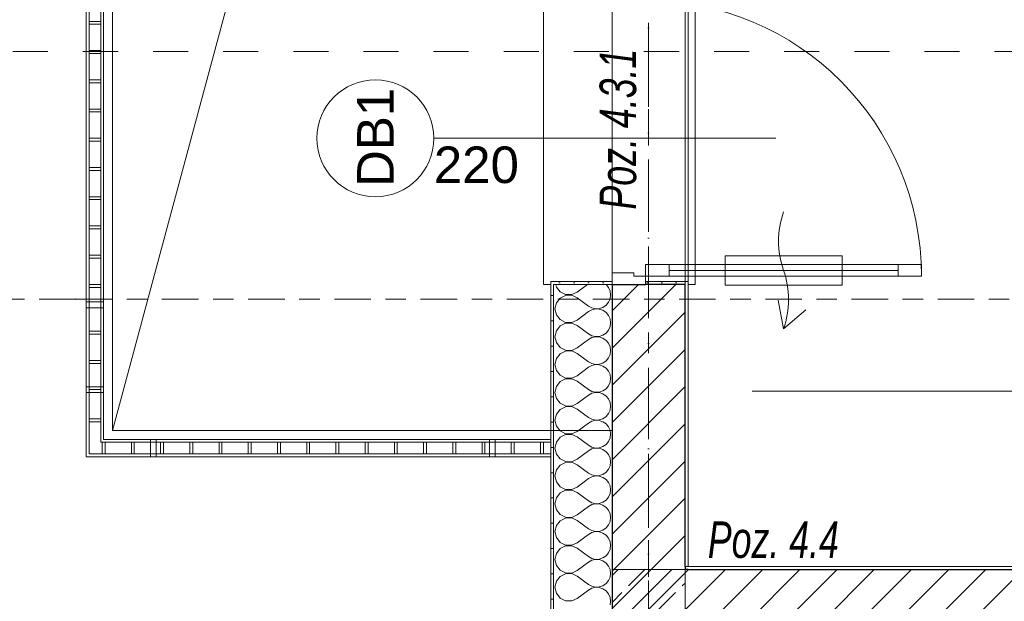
# Model space of a CAD drawing. Header units: millimetres. Extents: x -52968 to 399385, y -141133 to 110561.
# Tile 40 of 146: x 62953 to 66323, y -108477 to -106487. Entities that reach past the tile are written whole.
import ezdxf

# ---------------------------------------------------------------- set-up
doc = ezdxf.new("R2010")
doc.units = ezdxf.units.MM
for name, pattern in [('SIM-Wegliniec-21.07.2025-Parter$0$Kropki i Kreski', [360, 180, -90, 0, -90]), ('SIM-Wegliniec-21.07.2025-Parter$0$Przerywana', [240, 120, -120]), ('SIM-Wegliniec-21.07.2025-Parter$0$Przerywana długa', [390, 250, -140]), ('SIM-Wegliniec-21.07.2025-Parter$0$Przerywana podwójnie', [295, 125, -50, 70, -50]), ('SIM-Wegliniec-21.07.2025-Parter$0$SIM-Wegliniec-11.03.2025-Parter$0$Przerywana podwójnie', [295, 125, -50, 70, -50])]:
    doc.linetypes.add(name, pattern=pattern)
doc.layers.add('_xref', color=250, linetype='Continuous')
for name, color, linetype, lineweight in [('SIM-Wegliniec-21.07.2025-Parter$0$A-Przekroje-PB_Nr_pióra__5', 250, 'Continuous', 0), ('SIM-Wegliniec-21.07.2025-Parter$0$Nowe_A-Balkony_Nr_pióra__89', 250, 'Continuous', 0), ('SIM-Wegliniec-21.07.2025-Parter$0$Nowe_A-Balustrady_Nr_pióra__11', 250, 'Continuous', 0), ('SIM-Wegliniec-21.07.2025-Parter$0$Nowe_A-Balustrady_Nr_pióra__91', 250, 'Continuous', 0), ('SIM-Wegliniec-21.07.2025-Parter$0$Nowe_A-Belki-Wieniec_Nr_pióra__69', 250, 'Continuous', 0), ('SIM-Wegliniec-21.07.2025-Parter$0$Nowe_A-Belki-Wieniec_Nr_pióra__90', 250, 'Continuous', 0), ('SIM-Wegliniec-21.07.2025-Parter$0$Nowe_A-Konstrukcja Opis_Nr_pióra__58', 250, 'Continuous', 0), ('SIM-Wegliniec-21.07.2025-Parter$0$Nowe_A-Konstrukcja_Nr_pióra__1', 250, 'Continuous', 0), ('SIM-Wegliniec-21.07.2025-Parter$0$Nowe_A-Meble-Kuchnia_Nr_pióra__4', 250, 'Continuous', 0), ('SIM-Wegliniec-21.07.2025-Parter$0$Nowe_A-Osi_Nr_pióra__20', 250, 'Continuous', 0), ('SIM-Wegliniec-21.07.2025-Parter$0$Nowe_A-Posadzki_Nr_pióra__89', 250, 'Continuous', 0), ('SIM-Wegliniec-21.07.2025-Parter$0$Nowe_A-Płyta-Grunt_Nr_pióra__89', 250, 'Continuous', 0), ('SIM-Wegliniec-21.07.2025-Parter$0$Nowe_A-Strefy-Parter_Nr_pióra__94', 250, 'Continuous', 0), ('SIM-Wegliniec-21.07.2025-Parter$0$Nowe_A-Ściany-Wewnętrzne', 250, 'Continuous', 0), ('SIM-Wegliniec-21.07.2025-Parter$0$Nowe_A-Ściany-Wewnętrzne_Nr_pióra__27', 250, 'Continuous', 0), ('SIM-Wegliniec-21.07.2025-Parter$0$Nowe_A-Ściany-Wewnętrzne_Nr_pióra__47', 250, 'Continuous', 0), ('SIM-Wegliniec-21.07.2025-Parter$0$Nowe_A-Ściany-Zewnętrzne', 250, 'Continuous', 0), ('SIM-Wegliniec-21.07.2025-Parter$0$Nowe_A-Ściany-Zewnętrzne_Nr_pióra__174', 250, 'Continuous', 0), ('SIM-Wegliniec-21.07.2025-Parter$0$Nowe_A-Ściany-Zewnętrzne_Nr_pióra__27', 250, 'Continuous', 0), ('SIM-Wegliniec-21.07.2025-Parter$0$Nowe_A-Ściany-Zewnętrzne_Nr_pióra__47', 250, 'Continuous', 0), ('SIM-Wegliniec-21.07.2025-Parter$0$Nowe_A-Ściany-Zewnętrzne_Nr_pióra__67', 250, 'Continuous', 0), ('SIM-Wegliniec-21.07.2025-Parter$0$Nowe_Drzwi Archicad_Nr_pióra__20', 250, 'Continuous', 0), ('SIM-Wegliniec-21.07.2025-Parter$0$Nowe_Drzwi Archicad_Nr_pióra__23', 250, 'Continuous', 0), ('SIM-Wegliniec-21.07.2025-Parter$0$Nowe_Drzwi Archicad_Nr_pióra__27', 250, 'Continuous', 0), ('SIM-Wegliniec-21.07.2025-Parter$0$Nowe_Drzwi Archicad_Nr_pióra__3', 250, 'Continuous', 0), ('SIM-Wegliniec-21.07.2025-Parter$0$Nowe_Drzwi Archicad_Nr_pióra__47', 250, 'Continuous', 0), ('SIM-Wegliniec-21.07.2025-Parter$0$Nowe_SIM-Wegliniec-11.03.2025-Parter$0$Nowe_A-Osi_Nr_pióra__20_Nr_pióra__1', 250, 'Continuous', 0), ('SIM-Wegliniec-21.07.2025-Parter$0$Nowe_Znaczniki drzwi Archicada_Nr_pióra__2', 250, 'Continuous', 0), ('SIM-Wegliniec-21.07.2025-Parter$0$Nowe_Znaczniki drzwi Archicada_Nr_pióra__45', 250, 'Continuous', 0), ('SIM-Wegliniec-21.07.2025-Parter$0$Nowe_Znaczniki drzwi Archicada_Nr_pióra__7', 250, 'Continuous', 0)]:
    doc.layers.add(name, color=color, linetype=linetype, lineweight=lineweight)
doc.styles.add('SIM-Wegliniec-21.07.2025-Parter$0$STYL_AUTOMATYCZNY_1', font='arial.ttf')
doc.styles.add('SIM-Wegliniec-21.07.2025-Parter$0$STYL_AUTOMATYCZNY_6', font='arial.ttf', dxfattribs={"width": 0.7})
pattern_1 = [(0, (0, 0), (0, 86.60254), [0, -50]), (0, (25, 43.3), (0, 86.60254), [0, -50])]
pattern_2 = [(45, (0, 0), (-63.63961, 63.63961), [])]

# ---------------------------------------------------------------- blocks, each defined once
blk = doc.blocks.new('SIM-Wegliniec-21.07.2025-Parter')
at = {"layer": 'SIM-Wegliniec-21.07.2025-Parter$0$Nowe_A-Konstrukcja_Nr_pióra__1', "linetype": 'Continuous', "lineweight": 13}
h = blk.add_hatch(dxfattribs=at)
h.set_pattern_fill('Beton_zbrojony', color=256, style=0, pattern_type=2)
h.set_pattern_definition([(45, (0, 0), (-91.92388, 91.92388), []), (45, (-45.96, 45.96), (-91.92388, 91.92388), [97.5, -32.5])])
h.paths.add_polyline_path([(65230.1, -108367.6), (64980.1, -108367.6), (64980.1, -108617.6), (65230.1, -108617.6)])
at = {"layer": 'SIM-Wegliniec-21.07.2025-Parter$0$Nowe_A-Ściany-Wewnętrzne', "linetype": 'Continuous', "lineweight": 0, "true_color": 0x000000}
h = blk.add_hatch(dxfattribs=at)
h.set_pattern_fill('Tynk', color=18, style=0, pattern_type=2)
h.set_pattern_definition(pattern_1)
h.paths.add_polyline_path([(65240.1, -108367.6), (65240.1, -108357.6), (65230.1, -108357.6), (65230.1, -108367.6)])
at = {"layer": 'SIM-Wegliniec-21.07.2025-Parter$0$Nowe_A-Ściany-Wewnętrzne', "linetype": 'Continuous', "lineweight": 0}
h = blk.add_hatch(dxfattribs=at)
h.set_pattern_fill('Bloczki_ceramiczne', color=256, style=0, pattern_type=2)
h.set_pattern_definition(pattern_2)
h.paths.add_polyline_path([(65240.1, -108617.6), (65240.1, -108367.6), (65230.1, -108367.6), (65230.1, -108617.6)])
at = {"layer": 'SIM-Wegliniec-21.07.2025-Parter$0$Nowe_A-Ściany-Wewnętrzne', "linetype": 'Continuous', "lineweight": 0, "true_color": 0x000000}
h = blk.add_hatch(dxfattribs=at)
h.set_pattern_fill('Tynk', color=18, style=0, pattern_type=2)
h.set_pattern_definition(pattern_1)
h.paths.add_polyline_path([(68415.1, -108357.6), (65240.1, -108357.6), (65240.1, -108367.6), (68415.1, -108367.6)])
at = {"layer": 'SIM-Wegliniec-21.07.2025-Parter$0$Nowe_A-Ściany-Wewnętrzne', "linetype": 'Continuous', "lineweight": 0}
h = blk.add_hatch(dxfattribs=at)
h.set_pattern_fill('Bloczki_ceramiczne', color=256, style=0, pattern_type=2)
h.set_pattern_definition(pattern_2)
h.paths.add_polyline_path([(67550.1, -108367.6), (65240.1, -108367.6), (65240.1, -108617.6), (67550.1, -108617.6)])
at = {"layer": 'SIM-Wegliniec-21.07.2025-Parter$0$Nowe_A-Ściany-Zewnętrzne', "linetype": 'Continuous', "lineweight": 0}
h = blk.add_hatch(dxfattribs=at)
h.set_pattern_fill('Tynk', color=256, style=0, pattern_type=2)
h.set_pattern_definition(pattern_1)
h.paths.add_polyline_path([(64770.1, -107392.6), (64780.1, -107392.6), (64980.1, -107392.6), (64980.1, -107382.6), (64770.1, -107382.6)])
h = blk.add_hatch(dxfattribs=at)
h.set_pattern_fill('Tynk', color=256, style=0, pattern_type=2)
h.set_pattern_definition(pattern_1)
h.paths.add_polyline_path([(64770.1, -109992.6), (64780.1, -109992.6), (64780.1, -107392.6), (64770.1, -107392.6)])
h = blk.add_hatch(dxfattribs=at)
h.set_pattern_fill('Bloczki_ceramiczne', color=256, style=0, pattern_type=2)
h.set_pattern_definition(pattern_2)
h.paths.add_polyline_path([(64980.1, -107392.6), (64980.1, -108367.6), (65230.1, -108367.6), (65230.1, -107392.6), (65095.1, -107392.6)])
h = blk.add_hatch(dxfattribs=at)
h.set_pattern_fill('Tynk', color=256, style=0, pattern_type=2)
h.set_pattern_definition(pattern_1)
h.paths.add_polyline_path([(65240.1, -107382.6), (65095.1, -107382.6), (65095.1, -107392.6), (65230.1, -107392.6), (65240.1, -107392.6)])
at = {"layer": 'SIM-Wegliniec-21.07.2025-Parter$0$Nowe_A-Ściany-Zewnętrzne', "linetype": 'Continuous', "lineweight": 0, "true_color": 0x000000}
h = blk.add_hatch(dxfattribs=at)
h.set_pattern_fill('Tynk', color=18, style=0, pattern_type=2)
h.set_pattern_definition(pattern_1)
h.paths.add_polyline_path([(65240.1, -107392.6), (65230.1, -107392.6), (65230.1, -108357.6), (65240.1, -108357.6)])
at = {"layer": 'SIM-Wegliniec-21.07.2025-Parter$0$Nowe_A-Ściany-Zewnętrzne', "linetype": 'Continuous', "lineweight": 0}
h = blk.add_hatch(dxfattribs=at)
h.set_pattern_fill('Bloczki_ceramiczne', color=256, style=0, pattern_type=2)
h.set_pattern_definition(pattern_2)
h.paths.add_polyline_path([(65230.1, -108617.6), (65230.1, -108367.6), (64980.1, -108367.6), (64980.1, -108617.6)])
at = {"layer": 'SIM-Wegliniec-21.07.2025-Parter$0$A-Przekroje-PB_Nr_pióra__5', "linetype": 'SIM-Wegliniec-21.07.2025-Parter$0$Przerywana', "lineweight": 13}
blk.add_line((62449.3, -106596.2), (93776.2, -106596.2), dxfattribs=at)
at = {"layer": 'SIM-Wegliniec-21.07.2025-Parter$0$Nowe_A-Balkony_Nr_pióra__89', "linetype": 'Continuous', "lineweight": 13, "flags": 128}
blk.add_lwpolyline([(64980.1, -101542.6), (63270.1, -101542.6), (63270.1, -107892.6), (64980.1, -107892.6)], close=True, dxfattribs=at)
at = {"layer": 'SIM-Wegliniec-21.07.2025-Parter$0$Nowe_A-Balustrady_Nr_pióra__11', "linetype": 'Continuous', "lineweight": 13, "flags": 128}
for points in [[(63190.1, -106502.6), (63230.1, -106502.6), (63230.1, -106492.6), (63190.1, -106492.6)], [(63190.1, -106602.6), (63230.1, -106602.6), (63230.1, -106592.6), (63190.1, -106592.6)], [(63190.1, -106702.6), (63230.1, -106702.6), (63230.1, -106692.6), (63190.1, -106692.6)], [(63190.1, -106802.6), (63230.1, -106802.6), (63230.1, -106792.6), (63190.1, -106792.6)], [(63190.1, -106902.6), (63230.1, -106902.6), (63230.1, -106892.6), (63190.1, -106892.6)], [(63190.1, -107002.6), (63230.1, -107002.6), (63230.1, -106992.6), (63190.1, -106992.6)], [(63190.1, -107102.6), (63230.1, -107102.6), (63230.1, -107092.6), (63190.1, -107092.6)], [(63190.1, -107202.6), (63230.1, -107202.6), (63230.1, -107192.6), (63190.1, -107192.6)], [(63190.1, -107302.6), (63230.1, -107302.6), (63230.1, -107292.6), (63190.1, -107292.6)], [(63190.1, -107402.6), (63230.1, -107402.6), (63230.1, -107392.6), (63190.1, -107392.6)], [(63180.1, -107472.6), (63240.1, -107472.6), (63240.1, -107452.6), (63180.1, -107452.6)], [(63190.1, -107562.6), (63230.1, -107562.6), (63230.1, -107552.6), (63190.1, -107552.6)], [(63190.1, -107662.6), (63230.1, -107662.6), (63230.1, -107652.6), (63190.1, -107652.6)], [(63190.1, -107762.6), (63230.1, -107762.6), (63230.1, -107752.6), (63190.1, -107752.6)], [(63190.1, -107862.6), (63230.1, -107862.6), (63230.1, -107852.6), (63190.1, -107852.6)], [(63245.1, -107972.6), (63245.1, -107932.6), (63235.1, -107932.6), (63235.1, -107972.6)], [(63345.1, -107972.6), (63345.1, -107932.6), (63335.1, -107932.6), (63335.1, -107972.6)], [(63445.1, -107972.6), (63445.1, -107932.6), (63435.1, -107932.6), (63435.1, -107972.6)], [(63545.1, -107972.6), (63545.1, -107932.6), (63535.1, -107932.6), (63535.1, -107972.6)], [(63645.1, -107972.6), (63645.1, -107932.6), (63635.1, -107932.6), (63635.1, -107972.6)], [(63745.1, -107972.6), (63745.1, -107932.6), (63735.1, -107932.6), (63735.1, -107972.6)], [(63845.1, -107972.6), (63845.1, -107932.6), (63835.1, -107932.6), (63835.1, -107972.6)], [(63945.1, -107972.6), (63945.1, -107932.6), (63935.1, -107932.6), (63935.1, -107972.6)], [(64045.1, -107972.6), (64045.1, -107932.6), (64035.1, -107932.6), (64035.1, -107972.6)], [(64145.1, -107972.6), (64145.1, -107932.6), (64135.1, -107932.6), (64135.1, -107972.6)], [(64245.1, -107972.6), (64245.1, -107932.6), (64235.1, -107932.6), (64235.1, -107972.6)], [(64345.1, -107972.6), (64345.1, -107932.6), (64335.1, -107932.6), (64335.1, -107972.6)], [(64445.1, -107972.6), (64445.1, -107932.6), (64435.1, -107932.6), (64435.1, -107972.6)], [(64545.1, -107972.6), (64545.1, -107932.6), (64535.1, -107932.6), (64535.1, -107972.6)], [(64645.1, -107972.6), (64645.1, -107932.6), (64635.1, -107932.6), (64635.1, -107972.6)], [(64745.1, -107972.6), (64745.1, -107932.6), (64735.1, -107932.6), (64735.1, -107972.6)]]:
    blk.add_lwpolyline(points, close=True, dxfattribs=at)
at = {"layer": 'SIM-Wegliniec-21.07.2025-Parter$0$Nowe_A-Balustrady_Nr_pióra__91', "linetype": 'Continuous', "lineweight": 13}
for p, q in [((63180.1, -101452.6), (63180.1, -107982.6)), ((63190.1, -101462.6), (63190.1, -107972.6)), ((63230.1, -107932.6), (63230.1, -101502.6)), ((63240.1, -107922.6), (63240.1, -101512.6)), ((64770.1, -107932.6), (63230.1, -107932.6)), ((64770.1, -107922.6), (63240.1, -107922.6)), ((64770.1, -107982.6), (64770.1, -107922.6)), ((64770.1, -107972.6), (64770.1, -107932.6)), ((63180.1, -107982.6), (64770.1, -107982.6)), ((63190.1, -107972.6), (64770.1, -107972.6))]:
    blk.add_line(p, q, dxfattribs=at)
at = {"layer": 'SIM-Wegliniec-21.07.2025-Parter$0$Nowe_A-Balustrady_Nr_pióra__91', "linetype": 'Continuous', "lineweight": 13, "flags": 128}
for points in [[(63180.1, -107762.6), (63240.1, -107762.6), (63240.1, -107742.6), (63180.1, -107742.6)], [(63420.1, -107982.6), (63420.1, -107922.6), (63400.1, -107922.6), (63400.1, -107982.6)], [(64580.1, -107982.6), (64580.1, -107922.6), (64560.1, -107922.6), (64560.1, -107982.6)]]:
    blk.add_lwpolyline(points, close=True, dxfattribs=at)
at = {"layer": 'SIM-Wegliniec-21.07.2025-Parter$0$Nowe_A-Belki-Wieniec_Nr_pióra__69', "linetype": 'SIM-Wegliniec-21.07.2025-Parter$0$Kropki i Kreski', "lineweight": 13}
blk.add_line((65105.1, -99042.6), (65105.1, -117042.6), dxfattribs=at)
at = {"layer": 'SIM-Wegliniec-21.07.2025-Parter$0$Nowe_A-Belki-Wieniec_Nr_pióra__90', "linetype": 'SIM-Wegliniec-21.07.2025-Parter$0$Przerywana długa', "lineweight": 13}
for p, q in [((64980.1, -98917.6), (64980.1, -117167.6)), ((65230.1, -99167.6), (65230.1, -108367.6)), ((70380.1, -108367.6), (65230.1, -108367.6))]:
    blk.add_line(p, q, dxfattribs=at)
at = {"layer": 'SIM-Wegliniec-21.07.2025-Parter$0$Nowe_A-Konstrukcja Opis_Nr_pióra__58', "linetype": 'Continuous', "lineweight": 13}
blk.add_lwpolyline([(63270.1, -107892.6), (64980.1, -101542.6)], dxfattribs=at)
at = {"layer": 'SIM-Wegliniec-21.07.2025-Parter$0$Nowe_A-Konstrukcja_Nr_pióra__1', "linetype": 'Continuous', "lineweight": 13, "flags": 128}
blk.add_lwpolyline([(65230.1, -108367.6), (64980.1, -108367.6), (64980.1, -108617.6), (65230.1, -108617.6)], close=True, dxfattribs=at)
at = {"layer": 'SIM-Wegliniec-21.07.2025-Parter$0$Nowe_A-Meble-Kuchnia_Nr_pióra__4', "linetype": 'Continuous', "lineweight": 13}
for p, q in [((66260.1, -107757.6), (65460.1, -107757.6)), ((67060.1, -107757.6), (66260.1, -107757.6)), ((66260.1, -108357.6), (65460.1, -108357.6)), ((67060.1, -108357.6), (66260.1, -108357.6))]:
    blk.add_line(p, q, dxfattribs=at)
at = {"layer": 'SIM-Wegliniec-21.07.2025-Parter$0$Nowe_A-Osi_Nr_pióra__20', "linetype": 'SIM-Wegliniec-21.07.2025-Parter$0$Przerywana podwójnie', "lineweight": 13}
for p, q in [((65105.1, -95582.5), (65105.1, -117792.3)), ((63144.7, -107442.6), (62144.7, -107442.6)), ((63144.7, -107442.6), (90961.9, -107442.6))]:
    blk.add_line(p, q, dxfattribs=at)
blk.add_point((63144.7, -107442.6), dxfattribs=at)
blk.add_point((63144.7, -107442.6), dxfattribs=at)
at = {"layer": 'SIM-Wegliniec-21.07.2025-Parter$0$Nowe_A-Posadzki_Nr_pióra__89', "linetype": 'Continuous', "lineweight": 13, "flags": 128}
blk.add_lwpolyline([(65240.1, -108357.6), (68405.1, -108357.6), (68405.1, -105127.6), (65240.1, -105127.6)], close=True, dxfattribs=at)
at = {"layer": 'SIM-Wegliniec-21.07.2025-Parter$0$Nowe_A-Płyta-Grunt_Nr_pióra__89', "linetype": 'Continuous', "lineweight": 13, "flags": 128}
blk.add_lwpolyline([(65230.1, -116917.6), (90780.1, -116917.6), (90780.1, -99167.6), (65230.1, -99167.6)], close=True, dxfattribs=at)
at = {"layer": 'SIM-Wegliniec-21.07.2025-Parter$0$Nowe_A-Strefy-Parter_Nr_pióra__94', "linetype": 'Continuous', "lineweight": 13, "flags": 128}
blk.add_lwpolyline([(68405.1, -105252.6), (67805.1, -105252.6), (67805.1, -105117.6), (69035.1, -105117.6), (69035.1, -101462.6), (65240.1, -101462.6), (65240.1, -108357.6), (68405.1, -108357.6)], close=True, dxfattribs=at)
at = {"layer": 'SIM-Wegliniec-21.07.2025-Parter$0$Nowe_A-Ściany-Wewnętrzne_Nr_pióra__27', "linetype": 'Continuous', "lineweight": 25}
blk.add_line((65240.1, -108367.6), (68415.1, -108367.6), dxfattribs=at)
at = {"layer": 'SIM-Wegliniec-21.07.2025-Parter$0$Nowe_A-Ściany-Wewnętrzne_Nr_pióra__47', "linetype": 'Continuous', "lineweight": 15, "flags": 128}
blk.add_lwpolyline([(68415.1, -108357.6), (65240.1, -108357.6)], dxfattribs=at)
at = {"layer": 'SIM-Wegliniec-21.07.2025-Parter$0$Nowe_A-Ściany-Zewnętrzne_Nr_pióra__174', "linetype": 'Continuous', "lineweight": 5}
for p, q in [((64787.5, -107392.6), (64789.4, -107401.4)), ((64861, -107419), (64896.3, -107392.6)), ((64959.8, -107393.4), (64958.6, -107392.6)), ((64968.2, -107403.5), (64959.8, -107393.4)), ((64789.4, -107401.4), (64802.3, -107417.8)), ((64802.3, -107417.8), (64821, -107427.2)), ((64821, -107427.2), (64841.9, -107427.6)), ((64841.9, -107427.6), (64861, -107419)), ((64973.5, -107415.6), (64968.2, -107403.5)), ((64975.3, -107428.6), (64973.5, -107415.6)), ((64973.5, -107441.6), (64975.3, -107428.6)), ((64789.4, -107455.8), (64784.8, -107476.2)), ((64802.3, -107439.3), (64789.4, -107455.8)), ((64821, -107430), (64802.3, -107439.3)), ((64841.9, -107429.5), (64821, -107430)), ((64861, -107438.1), (64841.9, -107429.5)), ((64861, -107438.1), (64899.1, -107466.7)), ((64959.8, -107463.7), (64968.2, -107453.6)), ((64968.2, -107453.6), (64973.5, -107441.6)), ((64784.8, -107476.2), (64789.4, -107496.6)), ((64789.4, -107496.6), (64802.3, -107513.1)), ((64861, -107514.3), (64899.1, -107485.7)), ((64899.1, -107466.7), (64910.6, -107473)), ((64910.6, -107479.4), (64899.1, -107485.7)), ((64910.6, -107473), (64923.4, -107476)), ((64923.4, -107476.4), (64910.6, -107479.4)), ((64923.4, -107476), (64936.5, -107475.4)), ((64936.5, -107477), (64923.4, -107476.4)), ((64936.5, -107475.4), (64949, -107471.2)), ((64949, -107481.2), (64936.5, -107477)), ((64949, -107471.2), (64959.8, -107463.7)), ((64959.8, -107488.7), (64949, -107481.2)), ((64968.2, -107498.8), (64959.8, -107488.7)), ((64802.3, -107513.1), (64821, -107522.4)), ((64821, -107525.2), (64802.3, -107534.6)), ((64821, -107522.4), (64841.9, -107522.9)), ((64841.9, -107524.8), (64821, -107525.2)), ((64841.9, -107522.9), (64861, -107514.3)), ((64861, -107533.3), (64841.9, -107524.8)), ((64973.5, -107510.8), (64968.2, -107498.8)), ((64975.3, -107523.8), (64973.5, -107510.8)), ((64973.5, -107536.8), (64975.3, -107523.8)), ((64789.4, -107551), (64784.8, -107571.4)), ((64802.3, -107534.6), (64789.4, -107551)), ((64861, -107533.3), (64899.1, -107561.9)), ((64899.1, -107561.9), (64910.6, -107568.3)), ((64949, -107566.4), (64959.8, -107559)), ((64959.8, -107559), (64968.2, -107548.8)), ((64968.2, -107548.8), (64973.5, -107536.8)), ((64784.8, -107571.4), (64789.4, -107591.8)), ((64789.4, -107591.8), (64802.3, -107608.3)), ((64861, -107609.5), (64899.1, -107581)), ((64910.6, -107574.6), (64899.1, -107581)), ((64910.6, -107568.3), (64923.4, -107571.2)), ((64923.4, -107571.6), (64910.6, -107574.6)), ((64923.4, -107571.2), (64936.5, -107570.6)), ((64936.5, -107572.3), (64923.4, -107571.6)), ((64936.5, -107570.6), (64949, -107566.4)), ((64949, -107576.5), (64936.5, -107572.3)), ((64959.8, -107583.9), (64949, -107576.5)), ((64968.2, -107594), (64959.8, -107583.9)), ((64973.5, -107606), (64968.2, -107594)), ((64802.3, -107629.8), (64789.4, -107646.3)), ((64802.3, -107608.3), (64821, -107617.7)), ((64821, -107620.4), (64802.3, -107629.8)), ((64821, -107617.7), (64841.9, -107618.1)), ((64841.9, -107620), (64821, -107620.4)), ((64841.9, -107618.1), (64861, -107609.5)), ((64861, -107628.6), (64841.9, -107620)), ((64861, -107628.6), (64899.1, -107657.1)), ((64975.3, -107619), (64973.5, -107606)), ((64973.5, -107632.1), (64975.3, -107619)), ((64789.4, -107646.3), (64784.8, -107666.7)), ((64899.1, -107657.1), (64910.6, -107663.5)), ((64910.6, -107663.5), (64923.4, -107666.5)), ((64936.5, -107665.8), (64949, -107661.6)), ((64949, -107661.6), (64959.8, -107654.2)), ((64959.8, -107654.2), (64968.2, -107644.1)), ((64968.2, -107644.1), (64973.5, -107632.1)), ((64784.8, -107666.7), (64789.4, -107687.1)), ((64789.4, -107687.1), (64802.3, -107703.5)), ((64861, -107704.8), (64899.1, -107676.2)), ((64910.6, -107669.8), (64899.1, -107676.2)), ((64923.4, -107666.9), (64910.6, -107669.8)), ((64923.4, -107666.5), (64936.5, -107665.8)), ((64936.5, -107667.5), (64923.4, -107666.9)), ((64949, -107671.7), (64936.5, -107667.5)), ((64959.8, -107679.1), (64949, -107671.7)), ((64968.2, -107689.3), (64959.8, -107679.1)), ((64973.5, -107701.3), (64968.2, -107689.3)), ((64802.3, -107725), (64789.4, -107741.5)), ((64802.3, -107703.5), (64821, -107712.9)), ((64821, -107715.7), (64802.3, -107725)), ((64821, -107712.9), (64841.9, -107713.3)), ((64841.9, -107715.2), (64821, -107715.7)), ((64841.9, -107713.3), (64861, -107704.8)), ((64861, -107723.8), (64841.9, -107715.2)), ((64861, -107723.8), (64899.1, -107752.4)), ((64968.2, -107739.3), (64973.5, -107727.3)), ((64975.3, -107714.3), (64973.5, -107701.3)), ((64973.5, -107727.3), (64975.3, -107714.3)), ((64789.4, -107741.5), (64784.8, -107761.9)), ((64784.8, -107761.9), (64789.4, -107782.3)), ((64899.1, -107752.4), (64910.6, -107758.7)), ((64910.6, -107765.1), (64899.1, -107771.4)), ((64910.6, -107758.7), (64923.4, -107761.7)), ((64923.4, -107762.1), (64910.6, -107765.1)), ((64923.4, -107761.7), (64936.5, -107761.1)), ((64936.5, -107762.7), (64923.4, -107762.1)), ((64936.5, -107761.1), (64949, -107756.9)), ((64949, -107766.9), (64936.5, -107762.7)), ((64949, -107756.9), (64959.8, -107749.4)), ((64959.8, -107749.4), (64968.2, -107739.3)), ((64789.4, -107782.3), (64802.3, -107798.8)), ((64802.3, -107798.8), (64821, -107808.1)), ((64841.9, -107808.6), (64861, -107800)), ((64861, -107800), (64899.1, -107771.4)), ((64959.8, -107774.4), (64949, -107766.9)), ((64968.2, -107784.5), (64959.8, -107774.4)), ((64973.5, -107796.5), (64968.2, -107784.5)), ((64975.3, -107809.5), (64973.5, -107796.5)), ((64802.3, -107820.3), (64789.4, -107836.7)), ((64821, -107810.9), (64802.3, -107820.3)), ((64821, -107808.1), (64841.9, -107808.6)), ((64841.9, -107810.5), (64821, -107810.9)), ((64861, -107819), (64841.9, -107810.5)), ((64861, -107819), (64899.1, -107847.6)), ((64968.2, -107834.6), (64973.5, -107822.5)), ((64973.5, -107822.5), (64975.3, -107809.5)), ((64789.4, -107836.7), (64784.8, -107857.1)), ((64784.8, -107857.1), (64789.4, -107877.5)), ((64861, -107895.2), (64899.1, -107866.7)), ((64899.1, -107847.6), (64910.6, -107854)), ((64910.6, -107860.3), (64899.1, -107866.7)), ((64910.6, -107854), (64923.4, -107857)), ((64923.4, -107857.3), (64910.6, -107860.3)), ((64923.4, -107857), (64936.5, -107856.3)), ((64936.5, -107858), (64923.4, -107857.3)), ((64936.5, -107856.3), (64949, -107852.1)), ((64949, -107862.2), (64936.5, -107858)), ((64949, -107852.1), (64959.8, -107844.7)), ((64959.8, -107869.6), (64949, -107862.2)), ((64959.8, -107844.7), (64968.2, -107834.6)), ((64789.4, -107877.5), (64802.3, -107894)), ((64802.3, -107894), (64821, -107903.4)), ((64841.9, -107903.8), (64861, -107895.2)), ((64968.2, -107879.7), (64959.8, -107869.6)), ((64973.5, -107891.7), (64968.2, -107879.7)), ((64975.3, -107904.8), (64973.5, -107891.7)), ((64789.4, -107932), (64784.8, -107952.4)), ((64802.3, -107915.5), (64789.4, -107932)), ((64821, -107906.2), (64802.3, -107915.5)), ((64821, -107903.4), (64841.9, -107903.8)), ((64841.9, -107905.7), (64821, -107906.2)), ((64861, -107914.3), (64841.9, -107905.7)), ((64861, -107914.3), (64899.1, -107942.9)), ((64959.8, -107939.9), (64968.2, -107929.8)), ((64968.2, -107929.8), (64973.5, -107917.8)), ((64973.5, -107917.8), (64975.3, -107904.8)), ((64784.8, -107952.4), (64789.4, -107972.8)), ((64861, -107990.5), (64899.1, -107961.9)), ((64899.1, -107942.9), (64910.6, -107949.2)), ((64910.6, -107955.5), (64899.1, -107961.9)), ((64910.6, -107949.2), (64923.4, -107952.2)), ((64923.4, -107952.6), (64910.6, -107955.5)), ((64923.4, -107952.2), (64936.5, -107951.6)), ((64936.5, -107953.2), (64923.4, -107952.6)), ((64936.5, -107951.6), (64949, -107947.4)), ((64949, -107957.4), (64936.5, -107953.2)), ((64949, -107947.4), (64959.8, -107939.9)), ((64959.8, -107964.8), (64949, -107957.4)), ((64968.2, -107975), (64959.8, -107964.8)), ((64789.4, -107972.8), (64802.3, -107989.3)), ((64802.3, -107989.3), (64821, -107998.6)), ((64821, -108001.4), (64802.3, -108010.7)), ((64821, -107998.6), (64841.9, -107999)), ((64841.9, -108001), (64821, -108001.4)), ((64841.9, -107999), (64861, -107990.5)), ((64861, -108009.5), (64841.9, -108001)), ((64973.5, -107987), (64968.2, -107975)), ((64975.3, -108000), (64973.5, -107987)), ((64973.5, -108013), (64975.3, -108000)), ((64789.4, -108027.2), (64784.8, -108047.6)), ((64802.3, -108010.7), (64789.4, -108027.2)), ((64861, -108009.5), (64899.1, -108038.1)), ((64949, -108042.6), (64959.8, -108035.2)), ((64959.8, -108035.2), (64968.2, -108025)), ((64968.2, -108025), (64973.5, -108013)), ((64784.8, -108047.6), (64789.4, -108068)), ((64789.4, -108068), (64802.3, -108084.5)), ((64861, -108085.7), (64899.1, -108057.1)), ((64899.1, -108038.1), (64910.6, -108044.5)), ((64910.6, -108050.8), (64899.1, -108057.1)), ((64910.6, -108044.5), (64923.4, -108047.4)), ((64923.4, -108047.8), (64910.6, -108050.8)), ((64923.4, -108047.4), (64936.5, -108046.8)), ((64936.5, -108048.4), (64923.4, -108047.8)), ((64936.5, -108046.8), (64949, -108042.6)), ((64949, -108052.6), (64936.5, -108048.4)), ((64959.8, -108060.1), (64949, -108052.6)), ((64968.2, -108070.2), (64959.8, -108060.1)), ((64802.3, -108084.5), (64821, -108093.8)), ((64821, -108096.6), (64802.3, -108106)), ((64821, -108093.8), (64841.9, -108094.3)), ((64841.9, -108096.2), (64821, -108096.6)), ((64841.9, -108094.3), (64861, -108085.7)), ((64861, -108104.8), (64841.9, -108096.2)), ((64973.5, -108082.2), (64968.2, -108070.2)), ((64975.3, -108095.2), (64973.5, -108082.2)), ((64973.5, -108108.3), (64975.3, -108095.2)), ((64789.4, -108122.5), (64784.8, -108142.9)), ((64802.3, -108106), (64789.4, -108122.5)), ((64861, -108104.8), (64899.1, -108133.3)), ((64899.1, -108133.3), (64910.6, -108139.7)), ((64949, -108137.8), (64959.8, -108130.4)), ((64959.8, -108130.4), (64968.2, -108120.3)), ((64968.2, -108120.3), (64973.5, -108108.3)), ((64784.8, -108142.9), (64789.4, -108163.3)), ((64789.4, -108163.3), (64802.3, -108179.7)), ((64861, -108181), (64899.1, -108152.4)), ((64910.6, -108146), (64899.1, -108152.4)), ((64910.6, -108139.7), (64923.4, -108142.7)), ((64923.4, -108143), (64910.6, -108146)), ((64923.4, -108142.7), (64936.5, -108142)), ((64936.5, -108143.7), (64923.4, -108143)), ((64936.5, -108142), (64949, -108137.8)), ((64949, -108147.9), (64936.5, -108143.7)), ((64959.8, -108155.3), (64949, -108147.9)), ((64968.2, -108165.4), (64959.8, -108155.3)), ((64973.5, -108177.5), (64968.2, -108165.4)), ((64802.3, -108201.2), (64789.4, -108217.7)), ((64802.3, -108179.7), (64821, -108189.1)), ((64821, -108191.9), (64802.3, -108201.2)), ((64821, -108189.1), (64841.9, -108189.5)), ((64841.9, -108191.4), (64821, -108191.9)), ((64841.9, -108189.5), (64861, -108181)), ((64861, -108200), (64841.9, -108191.4)), ((64861, -108200), (64899.1, -108228.6)), ((64968.2, -108215.5), (64973.5, -108203.5)), ((64975.3, -108190.5), (64973.5, -108177.5)), ((64973.5, -108203.5), (64975.3, -108190.5)), ((64789.4, -108217.7), (64784.8, -108238.1)), ((64784.8, -108238.1), (64789.4, -108258.5)), ((64899.1, -108228.6), (64910.6, -108234.9)), ((64910.6, -108234.9), (64923.4, -108237.9)), ((64923.4, -108237.9), (64936.5, -108237.3)), ((64936.5, -108237.3), (64949, -108233.1)), ((64949, -108233.1), (64959.8, -108225.6)), ((64959.8, -108225.6), (64968.2, -108215.5)), ((64789.4, -108258.5), (64802.3, -108275)), ((64861, -108276.2), (64899.1, -108247.6)), ((64910.6, -108241.3), (64899.1, -108247.6)), ((64923.4, -108238.3), (64910.6, -108241.3)), ((64936.5, -108238.9), (64923.4, -108238.3)), ((64949, -108243.1), (64936.5, -108238.9)), ((64959.8, -108250.6), (64949, -108243.1)), ((64968.2, -108260.7), (64959.8, -108250.6)), ((64973.5, -108272.7), (64968.2, -108260.7)), ((64802.3, -108296.5), (64789.4, -108312.9)), ((64802.3, -108275), (64821, -108284.3)), ((64821, -108287.1), (64802.3, -108296.5)), ((64821, -108284.3), (64841.9, -108284.8)), ((64841.9, -108286.7), (64821, -108287.1)), ((64841.9, -108284.8), (64861, -108276.2)), ((64861, -108295.2), (64841.9, -108286.7)), ((64861, -108295.2), (64899.1, -108323.8)), ((64968.2, -108310.7), (64973.5, -108298.7)), ((64975.3, -108285.7), (64973.5, -108272.7)), ((64973.5, -108298.7), (64975.3, -108285.7)), ((64789.4, -108312.9), (64784.8, -108333.3)), ((64784.8, -108333.3), (64789.4, -108353.7)), ((64899.1, -108323.8), (64910.6, -108330.2)), ((64910.6, -108336.5), (64899.1, -108342.9)), ((64910.6, -108330.2), (64923.4, -108333.1)), ((64923.4, -108333.5), (64910.6, -108336.5)), ((64923.4, -108333.1), (64936.5, -108332.5)), ((64936.5, -108334.2), (64923.4, -108333.5)), ((64936.5, -108332.5), (64949, -108328.3)), ((64949, -108338.4), (64936.5, -108334.2)), ((64949, -108328.3), (64959.8, -108320.9)), ((64959.8, -108345.8), (64949, -108338.4)), ((64959.8, -108320.9), (64968.2, -108310.7)), ((64789.4, -108353.7), (64802.3, -108370.2)), ((64802.3, -108370.2), (64821, -108379.6)), ((64841.9, -108380), (64861, -108371.4)), ((64861, -108371.4), (64899.1, -108342.9)), ((64968.2, -108355.9), (64959.8, -108345.8)), ((64973.5, -108367.9), (64968.2, -108355.9)), ((64975.3, -108381), (64973.5, -108367.9)), ((64802.3, -108391.7), (64789.4, -108408.2)), ((64821, -108382.3), (64802.3, -108391.7)), ((64821, -108379.6), (64841.9, -108380)), ((64841.9, -108381.9), (64821, -108382.3)), ((64861, -108390.5), (64841.9, -108381.9)), ((64861, -108390.5), (64899.1, -108419)), ((64959.8, -108416.1), (64968.2, -108406)), ((64968.2, -108406), (64973.5, -108394)), ((64973.5, -108394), (64975.3, -108381)), ((64789.4, -108408.2), (64784.8, -108428.6)), ((64784.8, -108428.6), (64789.4, -108449)), ((64861, -108466.7), (64899.1, -108438.1)), ((64899.1, -108419), (64910.6, -108425.4)), ((64910.6, -108431.7), (64899.1, -108438.1)), ((64910.6, -108425.4), (64923.4, -108428.4)), ((64923.4, -108428.8), (64910.6, -108431.7)), ((64923.4, -108428.4), (64936.5, -108427.7)), ((64936.5, -108429.4), (64923.4, -108428.8)), ((64936.5, -108427.7), (64949, -108423.5)), ((64949, -108433.6), (64936.5, -108429.4)), ((64949, -108423.5), (64959.8, -108416.1)), ((64959.8, -108441), (64949, -108433.6)), ((64789.4, -108449), (64802.3, -108465.4)), ((64802.3, -108465.4), (64821, -108474.8)), ((64841.9, -108475.2), (64861, -108466.7)), ((64968.2, -108451.2), (64959.8, -108441)), ((64973.5, -108463.2), (64968.2, -108451.2)), ((64975.3, -108476.2), (64973.5, -108463.2)), ((64821, -108474.8), (64841.9, -108475.2)), ((64973.5, -108489.2), (64975.3, -108476.2))]:
    blk.add_line(p, q, dxfattribs=at)
at = {"layer": 'SIM-Wegliniec-21.07.2025-Parter$0$Nowe_A-Ściany-Zewnętrzne_Nr_pióra__27', "linetype": 'Continuous', "lineweight": 25}
for p, q in [((64980.1, -107392.6), (64980.1, -108367.6)), ((64980.1, -107392.6), (65095.1, -107392.6)), ((65230.1, -107392.6), (65095.1, -107392.6)), ((65230.1, -108357.6), (65230.1, -107392.6)), ((64980.1, -108367.6), (64980.1, -108617.6)), ((65230.1, -108357.6), (65230.1, -108367.6)), ((65230.1, -108357.6), (65230.1, -108367.6)), ((65240.1, -108367.6), (65230.1, -108367.6))]:
    blk.add_line(p, q, dxfattribs=at)
at = {"layer": 'SIM-Wegliniec-21.07.2025-Parter$0$Nowe_A-Ściany-Zewnętrzne_Nr_pióra__47', "linetype": 'Continuous', "lineweight": 15}
for p, q in [((64980.1, -107382.6), (64770.1, -107382.6)), ((64770.1, -107392.6), (64770.1, -107382.6)), ((64980.1, -107392.6), (64980.1, -107382.6)), ((65095.1, -107382.6), (65240.1, -107382.6)), ((65095.1, -107392.6), (65095.1, -107382.6)), ((65240.1, -107392.6), (65240.1, -107382.6)), ((65240.1, -108357.6), (65230.1, -108357.6)), ((65240.1, -108357.6), (65230.1, -108357.6))]:
    blk.add_line(p, q, dxfattribs=at)
at = {"layer": 'SIM-Wegliniec-21.07.2025-Parter$0$Nowe_A-Ściany-Zewnętrzne_Nr_pióra__47', "linetype": 'Continuous', "lineweight": 15, "flags": 128}
for points in [[(64770.1, -107392.6), (64770.1, -109992.6)], [(65240.1, -108357.6), (65240.1, -107392.6)]]:
    blk.add_lwpolyline(points, dxfattribs=at)
at = {"layer": 'SIM-Wegliniec-21.07.2025-Parter$0$Nowe_A-Ściany-Zewnętrzne_Nr_pióra__67', "linetype": 'Continuous', "lineweight": 13}
for q in [(64780.1, -109992.6), (64980.1, -107392.6)]:
    blk.add_line((64780.1, -107392.6), q, dxfattribs=at)
at = {"layer": 'SIM-Wegliniec-21.07.2025-Parter$0$Nowe_Drzwi Archicad_Nr_pióra__20', "linetype": 'Continuous', "lineweight": 13}
for p, q in [((65367.1, -107294.6), (65767.1, -107294.6)), ((65367.1, -107394.6), (65367.1, -107294.6)), ((65767.1, -107294.6), (65767.1, -107394.6)), ((65767.1, -107394.6), (65367.1, -107394.6)), ((65567.1, -107544.6), (65548.8, -107446.3)), ((65567.1, -107544.6), (65643.1, -107479.6))]:
    blk.add_line(p, q, dxfattribs=at)
for centre, start, end in [((65849.9, -107244.6), 160.5288, 199.4712), ((65284.2, -107444.6), 340.5288, 19.4712)]:
    blk.add_arc(centre, 300, start, end, dxfattribs=at)
at = {"layer": 'SIM-Wegliniec-21.07.2025-Parter$0$Nowe_Drzwi Archicad_Nr_pióra__23', "linetype": 'Continuous', "lineweight": 15}
for p, q in [((65055.1, -107352.6), (64980.1, -107352.6)), ((64980.1, -107352.6), (64980.1, -107392.6)), ((65055.1, -107364.6), (65055.1, -107352.6)), ((64980.1, -107392.6), (65095.1, -107392.6)), ((65095.1, -107364.6), (65055.1, -107364.6)), ((65095.1, -107392.6), (65095.1, -107364.6))]:
    blk.add_line(p, q, dxfattribs=at)
at = {"layer": 'SIM-Wegliniec-21.07.2025-Parter$0$Nowe_Drzwi Archicad_Nr_pióra__27', "linetype": 'Continuous', "lineweight": 25}
blk.add_line((64980.1, -107392.6), (65095.1, -107392.6), dxfattribs=at)
blk.add_line((64980.1, -107392.6), (65095.1, -107392.6), dxfattribs=at)
at = {"layer": 'SIM-Wegliniec-21.07.2025-Parter$0$Nowe_Drzwi Archicad_Nr_pióra__3', "linetype": 'Continuous', "lineweight": 13}
for p, q in [((64745.1, -106392.6), (64745.1, -107392.6)), ((65265.1, -107392.6), (65265.1, -106392.6)), ((65095.1, -107324.6), (65175.1, -107324.6)), ((65095.1, -107364.6), (65095.1, -107324.6)), ((65175.1, -107344.6), (65175.1, -107324.6)), ((65175.1, -107324.6), (65959.1, -107324.6)), ((65175.1, -107324.6), (65175.1, -107364.6)), ((65959.1, -107324.6), (65959.1, -107344.6)), ((65959.1, -107364.6), (65959.1, -107324.6)), ((65959.1, -107324.6), (66039.1, -107324.6)), ((66039.1, -107324.6), (66039.1, -107364.6)), ((65175.1, -107364.6), (65175.1, -107344.6)), ((65175.1, -107344.6), (65959.1, -107344.6)), ((65959.1, -107344.6), (65175.1, -107344.6)), ((65959.1, -107344.6), (65175.1, -107344.6)), ((65959.1, -107344.6), (65959.1, -107364.6)), ((64745.1, -107392.6), (64770.1, -107392.6)), ((65175.1, -107364.6), (65095.1, -107364.6)), ((65959.1, -107364.6), (65175.1, -107364.6)), ((65240.1, -107392.6), (65265.1, -107392.6)), ((66039.1, -107364.6), (65959.1, -107364.6))]:
    blk.add_line(p, q, dxfattribs=at)
blk.add_arc((65095.1, -107364.6), 944, 0, 90, dxfattribs=at)
at = {"layer": 'SIM-Wegliniec-21.07.2025-Parter$0$Nowe_Drzwi Archicad_Nr_pióra__47', "linetype": 'Continuous', "lineweight": 15}
for p, q in [((64770.1, -107392.6), (64770.1, -107382.6)), ((64980.1, -107382.6), (64770.1, -107382.6)), ((65095.1, -107382.6), (65240.1, -107382.6)), ((65240.1, -107392.6), (65240.1, -107382.6))]:
    blk.add_line(p, q, dxfattribs=at)
at = {"layer": 'SIM-Wegliniec-21.07.2025-Parter$0$Nowe_SIM-Wegliniec-11.03.2025-Parter$0$Nowe_A-Osi_Nr_pióra__20_Nr_pióra__1', "linetype": 'SIM-Wegliniec-21.07.2025-Parter$0$SIM-Wegliniec-11.03.2025-Parter$0$Przerywana podwójnie', "lineweight": 13}
blk.add_line((65105.1, -95582.5), (65105.1, -117792.3), dxfattribs=at)
at = {"layer": 'SIM-Wegliniec-21.07.2025-Parter$0$Nowe_Znaczniki drzwi Archicada_Nr_pióra__2', "linetype": 'Continuous', "lineweight": 13, "flags": 128}
blk.add_lwpolyline([(64170.1, -106692.6, 1), (64170.1, -107092.6, 1)], format="xyb", close=True, dxfattribs=at)
at = {"layer": 'SIM-Wegliniec-21.07.2025-Parter$0$Nowe_Znaczniki drzwi Archicada_Nr_pióra__45', "linetype": 'Continuous', "lineweight": 15}
blk.add_line((64370.1, -106892.6), (65540.1, -106892.6), dxfattribs=at)
at = {"layer": 'SIM-Wegliniec-21.07.2025-Parter$0$Nowe_A-Konstrukcja Opis_Nr_pióra__58', "linetype": 'Continuous', "lineweight": 13, "insert": (65064.3, -107136.5), "char_height": 125, "attachment_point": 7, "rotation": 90, "style": 'SIM-Wegliniec-21.07.2025-Parter$0$STYL_AUTOMATYCZNY_6'}
blk.add_mtext('\\A1;{\\pql;\\fArial|b0|i1|c238|p0;\\W0.700000;Poz. 4.3.1}', dxfattribs=at)
at = {"layer": 'SIM-Wegliniec-21.07.2025-Parter$0$Nowe_A-Konstrukcja Opis_Nr_pióra__58', "linetype": 'Continuous', "lineweight": 13, "insert": (65307.9, -108330.1), "char_height": 125, "attachment_point": 7, "style": 'SIM-Wegliniec-21.07.2025-Parter$0$STYL_AUTOMATYCZNY_6'}
blk.add_mtext('\\A1;{\\pql;\\fArial|b0|i1|c238|p0;\\W0.700000;Poz. 4.4}', dxfattribs=at)
at = {"layer": 'SIM-Wegliniec-21.07.2025-Parter$0$Nowe_Znaczniki drzwi Archicada_Nr_pióra__7', "lineweight": 13, "insert": (64370.1, -107082.2), "char_height": 125, "attachment_point": 7, "style": 'SIM-Wegliniec-21.07.2025-Parter$0$STYL_AUTOMATYCZNY_1'}
blk.add_mtext('\\A1;{\\pql;\\pt0;\\fArial|b0|i0|c238|p0;\\W1.000000;220\\fArial|b0|i0|c238|p0;\\W1.000000;\\A1{\\H.66x;\\S^  ;}\\fArial|b0|i0|c238|p0;\\W1.000000;\\fArial|b0|i0|c238|p0;\\W1.000000;}', dxfattribs=at)
at = {"layer": 'SIM-Wegliniec-21.07.2025-Parter$0$Nowe_Znaczniki drzwi Archicada_Nr_pióra__7', "lineweight": 13, "insert": (64232.6, -107059.3), "char_height": 125, "attachment_point": 7, "rotation": 90, "style": 'SIM-Wegliniec-21.07.2025-Parter$0$STYL_AUTOMATYCZNY_1'}
blk.add_mtext('\\A1;{\\pql;\\pt0;\\fArial|b0|i0|c238|p0;\\W1.000000;DB1\\fArial|b0|i0|c238|p0;\\W1.000000;\\fArial|b0|i0|c238|p0;\\W1.000000;\\fArial|b0|i0|c238|p0;\\W1.000000;}', dxfattribs=at)

msp = doc.modelspace()

# ---------------------------------------------------------------- block references
at = {"layer": '_xref'}
msp.add_blockref('SIM-Wegliniec-21.07.2025-Parter', (0, 0), dxfattribs=at)

doc.saveas('drawing.dxf')
